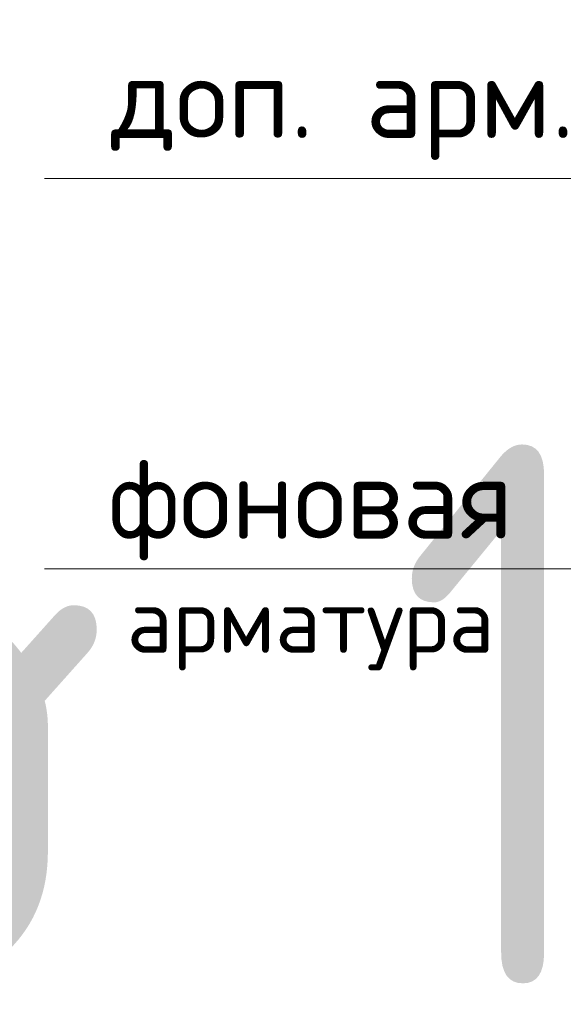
# Model space of a CAD drawing. Header units: metres. Extents: x -38 to 97, y -15 to 21.
# Tile 165 of 216: x 75.805 to 76.057, y 7.938 to 8.393. Entities that reach past the tile are written whole.
import ezdxf

# ---------------------------------------------------------------- set-up
doc = ezdxf.new("R2010")
doc.units = ezdxf.units.M
doc.styles.add('ISOCPEUR', font='txt')

msp = doc.modelspace()

# ---------------------------------------------------------------- linework, layer by layer
at = {"color": 7, "linetype": 'Continuous', "lineweight": 13, "transparency": 33554687}
for points in [[(75.81694, 8.31961), (76.10053, 8.31961), (76.14196, 8.24218)], [(75.81694, 8.31961), (76.10053, 8.31961), (76.14196, 8.24218)], [(75.81694, 8.31961), (76.10053, 8.31961), (76.14196, 8.24218)], [(75.81694, 8.13924), (76.10395, 8.13924), (76.16896, 8.23618)], [(75.81694, 8.13924), (76.10395, 8.13924), (76.16896, 8.23618)], [(75.81694, 8.13924), (76.10395, 8.13924), (76.16896, 8.23618)]]:
    msp.add_lwpolyline(points, dxfattribs=at)

# ---------------------------------------------------------------- texts
at = {"color": 7, "linetype": 'Continuous', "lineweight": 13, "transparency": 33554687, "insert": (75.95494, 8.35211), "char_height": 0.0375, "width": 0.2281034, "attachment_point": 5, "style": 'ISOCPEUR'}
msp.add_mtext('\\A1;{\\fISOCPEUR|i0|b0;\\H0.037500;\\W1.000000;\\C7;доп. арм.}\\P', dxfattribs=at)
msp.add_mtext('\\A1;{\\fISOCPEUR|i0|b0;\\H0.037500;\\W1.000000;\\C7;доп. арм.}\\P', dxfattribs=at)
msp.add_mtext('\\A1;{\\fISOCPEUR|i0|b0;\\H0.037500;\\W1.000000;\\C7;доп. арм.}\\P', dxfattribs=at)
at = {"color": 7, "linetype": 'Continuous', "lineweight": 35, "transparency": 33554687, "char_height": 0.25, "attachment_point": 7, "style": 'ISOCPEUR'}
for s, insert, width in [('\\W0.76;14', (75.97995, 7.94671), 0.4204682), ('\\W0.82;ø', (75.68169, 7.94671), 0.3272053)]:
    msp.add_mtext(s, dxfattribs=dict(at, insert=insert, width=width))
at = {"color": 7, "linetype": 'Continuous', "lineweight": 13, "transparency": 33554687, "insert": (75.93994, 8.19064), "char_height": 0.0375, "width": 0.2237812, "attachment_point": 2, "line_spacing_factor": 0.963855}
msp.add_mtext('\\A1;{\\fISOCPEUR|i0|b0;\\H0.037500;\\W1.000000;\\C7;фоновая}\\P{\\fISOCPEUR|i0|b0;\\H0.030000;\\W1.000000;\\C7;арматура}\\P', dxfattribs=at)
msp.add_mtext('\\A1;{\\fISOCPEUR|i0|b0;\\H0.037500;\\W1.000000;\\C7;фоновая}\\P{\\fISOCPEUR|i0|b0;\\H0.030000;\\W1.000000;\\C7;арматура}\\P', dxfattribs=at)
msp.add_mtext('\\A1;{\\fISOCPEUR|i0|b0;\\H0.037500;\\W1.000000;\\C7;фоновая}\\P{\\fISOCPEUR|i0|b0;\\H0.030000;\\W1.000000;\\C7;арматура}\\P', dxfattribs=at)

doc.saveas('drawing.dxf')
